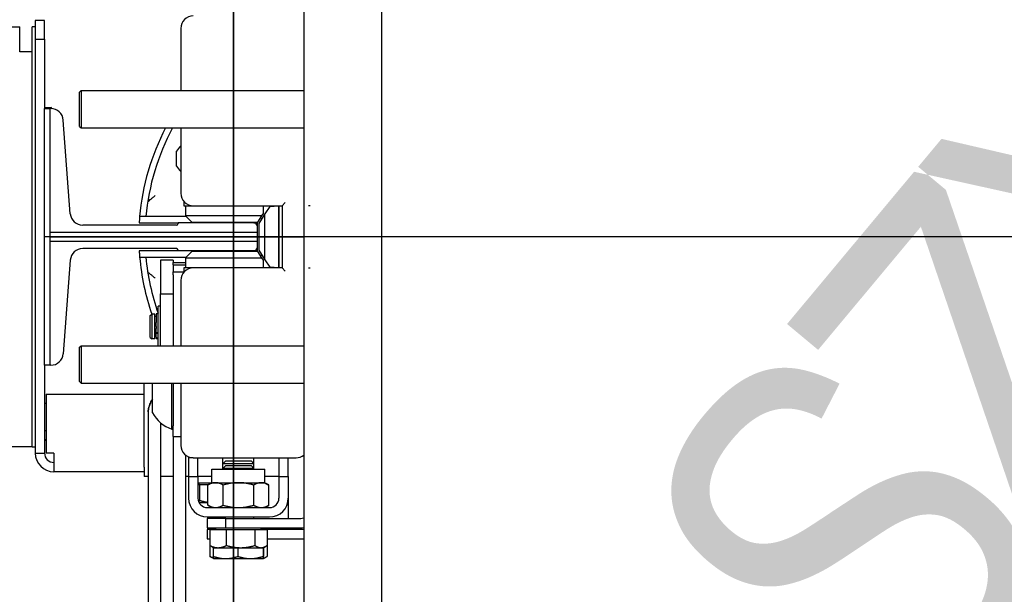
# Model space of a CAD drawing. Header units: millimetres. Extents: x 49320 to 60117, y -4209 to 20568.
# Tile 108 of 252: x 52276 to 52308, y 1697 to 1716. Entities that reach past the tile are written whole.
import ezdxf

# ---------------------------------------------------------------- set-up
doc = ezdxf.new("R2010")
doc.units = ezdxf.units.MM
doc.linetypes.add('ACAD_ISO10W100', pattern=[18.5, 12, -3, 0.5, -3])
doc.linetypes.add('Kropki i Kreski', pattern=[72, 36, -18, 0, -18])
for name, color, linetype, lineweight in [('_AA przekroje', 7, 'Continuous', 40), ('_mt_hatch żelbet', 8, 'Continuous', 9), ('_mt_opisy konstrukcyjne', 7, 'Continuous', 25)]:
    doc.layers.add(name, color=color, linetype=linetype, lineweight=lineweight)
for name, color, linetype in [('_mt_widok', 253, 'Continuous'), ('ARCATA', 4, 'Continuous'), ('ASSI', 3, 'ACAD_ISO10W100'), ('CABINA', 7, 'Continuous'), ('GUIDE', 3, 'Continuous'), ('Porta-Soglia', 252, 'Continuous')]:
    doc.layers.add(name, color=color, linetype=linetype)
doc.styles.add('50', font='romans.shx', dxfattribs={"width": 0.65, "height": 11})

# ---------------------------------------------------------------- blocks, each defined once
blk = doc.blocks.new('G$C0D909F68')
at = {"layer": '_AA przekroje', "color": 7, "linetype": 'Kropki i Kreski', "lineweight": 35, "ltscale": 2}
blk.add_line((0, -2025.892), (0, 0), dxfattribs=at)
blk = doc.blocks.new('WINDA 1 DZ')
at = {"layer": 'ARCATA', "color": 5, "true_color": 0x1414ff}
for p, q in [((40.375, 108.95), (40.375, 108.35)), ((40.675, 108.95), (40.375, 108.95)), ((40.675, 108.35), (40.675, 108.95)), ((38.851, 108.75), (39.875, 108.75)), ((39.875, 107.95), (39.875, 108.75)), ((40.275, 108.15), (40.275, 108.75)), ((40.375, 108.75), (40.275, 108.75)), ((45.05, 108.7), (45.05, 106.7)), ((40.275, 107.805), (40.275, 108.15)), ((40.375, 108.35), (40.375, 96.72)), ((40.375, 108.35), (40.675, 108.35)), ((40.675, 108.35), (40.675, 106.125)), ((40.275, 107.95), (39.875, 107.95)), ((40.275, 95.85), (40.275, 107.805)), ((41.8, 106.65), (41.85, 106.7)), ((41.8, 105.55), (41.8, 106.65)), ((41.85, 106.7), (41.85, 105.5)), ((41.85, 106.7), (49, 106.7)), ((40.865, 106.15), (40.675, 106.15)), ((40.675, 106.125), (40.84, 106.125)), ((40.675, 97.875), (40.675, 106.125)), ((41.8, 105.55), (41.85, 105.5)), ((41.85, 105.5), (49, 105.5)), ((45.05, 105.5), (45.05, 103.4)), ((44.915, 104.752), (44.915, 104.753)), ((44.915, 104.277), (44.915, 104.752)), ((45.15, 103.135), (45.15, 103)), ((48.3, 103), (48.4, 103.1)), ((45.15, 103), (45.3, 103)), ((45.2, 103), (45.2, 102.675)), ((45.3, 103), (45.3, 103.029)), ((45.3, 103), (45.45, 103)), ((45.45, 103), (48.3, 103)), ((47.7, 102.752), (47.7, 103)), ((47.905, 102.975), (47.75, 102.737)), ((48.05, 102.975), (47.905, 102.975)), ((48.2, 103), (48.2, 101)), ((48.2, 101.025), (48.2, 102.975)), ((48.3, 103), (48.3, 101)), ((49.2, 103), (49.15, 103)), ((45.225, 102.65), (43.728, 102.65)), ((45.224, 102.651), (43.929, 102.651)), ((45.4, 102.475), (45.2, 102.675)), ((47.65, 102.675), (45.2, 102.675)), ((45.4, 102.475), (47.52, 102.475)), ((47.52, 102.475), (47.65, 102.675)), ((47.75, 102.737), (47.55, 102.429)), ((47.65, 102.675), (47.7, 102.752)), ((47.75, 101.263), (47.75, 102.737)), ((40.84, 102.148), (47.5, 102.148)), ((43.713, 102.45), (44.96, 102.45)), ((47.4, 102.45), (47.5, 102.45)), ((47.5, 102.45), (47.5, 102.35)), ((47.55, 102.429), (47.55, 101.571)), ((47.5, 101.853), (40.84, 101.853)), ((44.96, 101.55), (43.713, 101.55)), ((45.2, 101.325), (45.4, 101.525)), ((47.52, 101.525), (45.4, 101.525)), ((47.5, 101.55), (47.4, 101.55)), ((47.5, 101.65), (47.5, 101.55)), ((47.65, 101.325), (47.52, 101.525)), ((47.55, 101.571), (47.75, 101.263)), ((43.728, 101.35), (45.225, 101.35)), ((43.929, 101.349), (45.224, 101.349)), ((44.4, 101.25), (44.4, 100.168)), ((44.8, 101.25), (44.4, 101.25)), ((44.8, 101.25), (44.8, 101.173)), ((45.2, 101.325), (45.2, 101)), ((45.2, 101.325), (47.65, 101.325)), ((47.7, 101.248), (47.65, 101.325)), ((47.7, 101), (47.7, 101.248)), ((47.75, 101.263), (47.905, 101.025)), ((44.8, 101.173), (45.2, 101.173)), ((44.8, 101.098), (44.8, 101.173)), ((44.8, 101.098), (44.8, 100.875)), ((44.8, 101.098), (45.2, 101.098)), ((44.8, 100.875), (45.15, 100.875)), ((44.8, 100.775), (44.8, 100.875)), ((45.3, 101), (45.15, 101)), ((45.15, 101), (45.15, 100.865)), ((45.45, 101), (45.3, 101)), ((45.3, 100.971), (45.3, 101)), ((48.3, 101), (45.45, 101)), ((47.905, 101.025), (48.05, 101.025)), ((48.3, 101), (48.4, 100.9)), ((49.15, 101), (49.2, 101)), ((44.8, 100.775), (44.8, 98.5)), ((45.05, 100.6), (45.05, 98.5)), ((44.4, 98.5), (44.4, 100.168)), ((44.4, 100.168), (44.8, 100.168)), ((44.4, 99.77), (44.32, 99.77)), ((44.32, 98.5), (44.32, 99.77)), ((44.07, 99.47), (44.12, 99.52)), ((44.07, 98.77), (44.07, 99.47)), ((44.12, 99.52), (44.12, 98.72)), ((44.22, 99.52), (44.12, 99.52)), ((44.22, 98.72), (44.22, 99.52)), ((44.26, 99.445), (44.22, 99.445)), ((44.26, 99.53), (44.26, 99.251)), ((44.32, 99.53), (44.26, 99.53)), ((44.26, 99.17), (44.26, 99.251)), ((44.26, 99.116), (44.26, 99.17)), ((44.26, 99.116), (44.26, 99.055)), ((44.26, 98.929), (44.26, 99.055)), ((44.07, 98.77), (44.12, 98.72)), ((44.22, 98.72), (44.12, 98.72)), ((44.26, 98.795), (44.22, 98.795)), ((44.26, 98.929), (44.32, 98.929)), ((44.26, 98.901), (44.26, 98.929)), ((44.26, 98.901), (44.32, 98.901)), ((44.26, 98.778), (44.26, 98.901)), ((44.26, 98.778), (44.26, 98.749)), ((44.32, 98.749), (44.26, 98.749)), ((44.26, 98.749), (44.26, 98.724)), ((44.32, 98.724), (44.26, 98.724)), ((41.8, 98.45), (41.85, 98.5)), ((41.8, 97.35), (41.8, 98.45)), ((41.85, 98.5), (41.85, 97.3)), ((41.85, 98.5), (49, 98.5)), ((40.375, 98), (40.375, 95.05)), ((40.675, 97.875), (40.675, 95.05)), ((40.84, 97.875), (40.675, 97.875)), ((41.8, 97.35), (41.85, 97.3)), ((41.85, 97.3), (49, 97.3)), ((43.875, 94.6), (43.875, 97.3)), ((44.14, 96.345), (44.14, 97.3)), ((44.762, 95.82), (44.762, 97.3)), ((44.8, 97.3), (44.8, 95.923)), ((45.05, 97.3), (45.05, 95.3)), ((40.725, 96.95), (43.875, 96.95)), ((40.725, 96.95), (40.725, 95.05)), ((40.725, 96.65), (40.675, 96.65)), ((44, 96.326), (44, 85.904)), ((44, 96.326), (44, 96.326)), ((40.275, 95.25), (40.275, 95.85)), ((44.4, 96.024), (44.4, 85.904)), ((44.762, 95.82), (44.8, 95.82)), ((44.8, 95.579), (44.8, 95.923)), ((40.725, 95.782), (40.716, 95.781)), ((44.8, 95.579), (45.05, 95.579)), ((44.8, 95.579), (44.8, 87.261)), ((39.875, 95.25), (15, 95.25)), ((40.275, 95.25), (39.875, 95.25)), ((40.275, 95.25), (40.375, 95.25)), ((40.716, 95.466), (40.725, 95.465)), ((40.375, 95.05), (40.675, 95.05)), ((40.975, 95.05), (40.725, 95.05)), ((40.975, 95.05), (40.975, 94.75)), ((45.2, 94.988), (45.2, 87.261)), ((45.3, 94.929), (45.3, 94.9)), ((45.3, 94.9), (45.3, 94.3)), ((45.45, 94.9), (45.3, 94.9)), ((45.45, 94.9), (48.75, 94.9)), ((45.6, 94.3), (45.6, 94.9)), ((46.4, 94.708), (46.4, 94.9)), ((47.4, 94.708), (47.4, 94.9)), ((48.2, 94.9), (48.2, 94.3)), ((48.5, 94.3), (48.5, 94.9)), ((40.975, 94.75), (40.975, 94.45)), ((43.875, 94.6), (43.875, 94.3)), ((46.492, 94.8), (46.4, 94.708)), ((46.4, 94.558), (46.4, 94.708)), ((47.4, 94.708), (46.4, 94.708)), ((46.492, 94.65), (46.4, 94.558)), ((47.4, 94.558), (46.4, 94.558)), ((46.4, 94.53), (46.4, 94.558)), ((46.492, 94.8), (47.308, 94.8)), ((46.492, 94.65), (47.308, 94.65)), ((47.308, 94.8), (47.4, 94.708)), ((47.308, 94.65), (47.4, 94.558)), ((47.4, 94.558), (47.4, 94.708)), ((47.4, 94.53), (47.4, 94.558)), ((43.875, 94.45), (40.975, 94.45)), ((44, 94.3), (43.875, 94.3)), ((44.8, 94.3), (44.4, 94.3)), ((45.3, 94.3), (45.2, 94.3)), ((45.3, 94.3), (45.6, 94.3)), ((45.3, 94.3), (45.3, 93.6)), ((46.05, 94.3), (45.6, 94.3)), ((45.6, 94.3), (45.6, 93.6)), ((46.05, 94.53), (47.75, 94.53)), ((46.05, 94.1), (46.05, 94.53)), ((47.75, 94.1), (47.75, 94.53)), ((48.2, 94.3), (47.75, 94.3)), ((48.2, 94.3), (48.5, 94.3)), ((48.2, 94.3), (48.2, 93.6)), ((48.5, 94.3), (48.5, 93.6)), ((45.6, 94.1), (46.05, 94.1)), ((45.6, 94.04), (45.655, 94.04)), ((45.643, 94.04), (45.643, 94.1)), ((45.655, 94.04), (45.655, 93.531)), ((45.655, 94.04), (45.946, 94.04)), ((46.05, 94.1), (45.919, 94.024)), ((45.919, 93.376), (45.919, 94.024)), ((46.05, 94.1), (46.164, 94.1)), ((46.164, 94.1), (46.9, 94.1)), ((46.409, 93.376), (46.409, 94.024)), ((46.9, 94.1), (47.636, 94.1)), ((47.391, 93.376), (47.391, 94.024)), ((47.636, 94.1), (47.75, 94.1)), ((47.75, 94.1), (47.881, 94.024)), ((47.881, 93.376), (47.881, 94.024)), ((48.5, 93.6), (48.5, 92.95)), ((45.635, 93.46), (45.919, 93.46)), ((45.9, 93.3), (47.9, 93.3)), ((46.05, 93.3), (45.919, 93.376)), ((47.75, 93.3), (47.881, 93.376)), ((45.9, 93), (47.9, 93)), ((46.4, 92.95), (46.4, 93)), ((47.4, 92.95), (47.4, 93)), ((46.5, 92.95), (45.9, 92.95)), ((45.9, 92.95), (45.9, 92.65)), ((45.9, 92.65), (46.5, 92.65)), ((46.169, 92.59), (46.169, 92.65)), ((46.5, 92.95), (48.9, 92.95)), ((46.5, 92.65), (46.5, 92.95)), ((46.5, 92.65), (48.9, 92.65)), ((47.632, 92.59), (47.632, 92.65)), ((48.5, 92.6), (48.5, 92.65)), ((45.9, 92.6), (45.9, 92.3)), ((46.169, 92.6), (45.9, 92.6)), ((45.98, 92.59), (45.98, 92.081)), ((45.98, 92.59), (46.511, 92.59)), ((46.511, 92.59), (47.431, 92.59)), ((46.511, 92.59), (46.511, 92.081)), ((47.431, 92.59), (47.431, 92.081)), ((47.431, 92.59), (47.82, 92.59)), ((49, 92.6), (47.632, 92.6)), ((47.82, 92.59), (47.82, 92.081)), ((45.9, 92.3), (45.98, 92.3)), ((45.98, 92.081), (45.98, 91.731)), ((46.1, 92.01), (46.018, 92.057)), ((47.7, 92.01), (47.782, 92.057)), ((47.82, 92.3), (49, 92.3)), ((47.82, 92.081), (47.82, 91.731)), ((46.1, 91.66), (46.018, 91.707)), ((46.093, 92.014), (46.093, 91.731)), ((46.1, 92.01), (46.246, 92.01)), ((46.246, 92.01), (46.971, 92.01)), ((46.885, 92.01), (46.885, 91.731)), ((46.971, 92.01), (47.626, 92.01)), ((47.626, 92.01), (47.7, 92.01)), ((47.693, 92.01), (47.693, 91.731)), ((47.7, 91.66), (47.782, 91.707)), ((47.707, 92.014), (47.707, 91.731)), ((46.1, 91.66), (46.1, 91.66)), ((46.1, 91.66), (46.489, 91.66)), ((46.489, 91.66), (47.289, 91.66)), ((47.289, 91.66), (47.7, 91.66)), ((47.7, 91.66), (47.7, 91.66)), ((47.7, 91.66), (47.7, 91.66))]:
    blk.add_line(p, q, dxfattribs=at)
for centre, radius, start, end in [((45.45, 108.7), 0.4, 90, 180), ((40.865, 106.1), 0.05, 53.2434, 90), ((40.925, 106.18), 0.05, 180, 260), ((51.25, 102), 7.55, 152.3819, 175.0611), ((51.25, 102), 7.35, 151.5631, 174.9178), ((45.391, 104.515), 0.532, 129.8384, 153.4591), ((45.391, 104.515), 0.532, 129.8384, 153.4591), ((45.391, 104.515), 0.532, 206.5409, 230.1616), ((45.45, 103.4), 0.4, 180, 270), ((47.7, 102.975), 0.35, 0, 4.096), ((47.7, 102.975), 0.5, 0, 2.866), ((51.25, 102), 7.55, 176.2028, 176.583), ((47.5, 102.45), 0.2, 41.5208, 56.0314), ((51.25, 102), 7.55, 183.417, 183.7972), ((51.25, 102), 7.55, 184.9389, 199.1817), ((51.25, 102), 7.35, 185.0822, 199.463), ((47.5, 101.55), 0.2, 303.9686, 318.4792), ((45.45, 100.6), 0.4, 90, 180), ((47.7, 101.025), 0.35, 355.904, 0), ((47.7, 101.025), 0.5, 357.134, 0), ((45.116, 96.87), 1.108, 208.2838, 251.384), ((40.725, 95.731), 0.05, 100, 180), ((40.725, 95.515), 0.05, 180, 260), ((45.45, 95.3), 0.4, 180, 270), ((40.975, 95.05), 0.6, 180, 270), ((40.975, 95.05), 0.3, 180, 270), ((48.75, 95.3), 0.4, 270, 308.6822), ((45.9, 93.6), 0.6, 180, 270), ((45.9, 93.6), 0.3, 180, 270), ((47.9, 93.6), 0.3, 270, 0), ((47.9, 93.6), 0.6, 270, 0), ((48.9, 93.25), 0.3, 270, 289.4712), ((48.9, 93.25), 0.6, 270, 279.5941)]:
    blk.add_arc(centre, radius, start, end, dxfattribs=at)
for centre, major_axis, ratio, start_param, end_param in [((47.5, 102.45), (0.143, 0.143), 0.989133, 6.224822, 6.477957), ((47.5, 101.55), (0.143, -0.143), 0.989133, 6.088414, 6.341549), ((44.806, 96.326), (-0.806, 0), 0.996292, 6.216209, 6.283186), ((44.806, 96.326), (-0.806, 0), 0.996342, 6.216209, 6.283185)]:
    blk.add_ellipse(centre, major_axis=major_axis, ratio=ratio, start_param=start_param, end_param=end_param, dxfattribs=at)
for points in [[(43.988, 103.126), (43.987, 103.126), (43.987, 103.125), (43.986, 103.124)], [(43.986, 100.876), (43.987, 100.875), (43.987, 100.874), (43.988, 100.874)]]:
    blk.add_open_spline(points, degree=3, dxfattribs=at)
for points, knots in [([(43.988, 103.126), (43.989, 103.127), (43.991, 103.129), (44, 103.136), (44.008, 103.144), (44.033, 103.165), (44.051, 103.18), (44.092, 103.215), (44.116, 103.235), (44.168, 103.278), (44.195, 103.302), (44.223, 103.325), (44.224, 103.325), (44.224, 103.325)], [-0.3849364, -0.3849364, -0.3849364, -0.3849364, -0.3539483, -0.3539483, -0.292938, -0.292938, -0.2075495, -0.2075495, -0.1076655, -0.1076655, 0, 0, 0.0009904, 0.0009904, 0.0009904, 0.0009904]), ([(43.728, 102.65), (43.728, 102.65), (43.728, 102.646), (43.726, 102.631), (43.725, 102.619), (43.723, 102.593), (43.722, 102.576), (43.719, 102.539), (43.718, 102.519), (43.717, 102.5)], [0.4525345, 0.4525345, 0.4525345, 0.4525345, 0.5090778, 0.5090778, 0.5656212, 0.5656212, 0.6222434, 0.6222434, 0.6788657, 0.6788657, 0.6788657, 0.6788657]), ([(43.717, 101.5), (43.718, 101.481), (43.719, 101.461), (43.722, 101.424), (43.723, 101.407), (43.725, 101.381), (43.726, 101.369), (43.728, 101.354), (43.728, 101.35), (43.728, 101.35)], [0.2262033, 0.2262033, 0.2262033, 0.2262033, 0.2828255, 0.2828255, 0.3394477, 0.3394477, 0.3959911, 0.3959911, 0.4525345, 0.4525345, 0.4525345, 0.4525345]), ([(43.988, 100.874), (43.989, 100.873), (43.991, 100.871), (44, 100.864), (44.008, 100.856), (44.033, 100.835), (44.051, 100.82), (44.092, 100.785), (44.116, 100.765), (44.168, 100.722), (44.195, 100.698), (44.223, 100.675), (44.224, 100.675), (44.224, 100.675)], [0.4277106, 0.4277106, 0.4277106, 0.4277106, 0.4586987, 0.4586987, 0.519709, 0.519709, 0.6050975, 0.6050975, 0.7049814, 0.7049814, 0.8126469, 0.8126469, 0.8136373, 0.8136373, 0.8136373, 0.8136373]), ([(44.14, 96.778), (44.138, 96.776), (44.137, 96.774), (44.104, 96.724), (44.076, 96.671), (44.055, 96.619), (44.055, 96.618), (44.055, 96.617)], [-3.1064103, -3.1064103, -3.1064103, -3.1064103, -3.097835, -3.097835, -2.9140434, -2.9140434, -2.9114002, -2.9114002, -2.9114002, -2.9114002]), ([(44.055, 96.617), (44.055, 96.617), (44.055, 96.618), (44.076, 96.671), (44.104, 96.724), (44.137, 96.773), (44.138, 96.776), (44.14, 96.778)], [-0.9646118, -0.9646118, -0.9646118, -0.9646118, -0.9619686, -0.9619686, -0.778177, -0.778177, -0.7696019, -0.7696019, -0.7696019, -0.7696019]), ([(44.055, 96.617), (44.044, 96.589), (44.033, 96.558), (44.013, 96.479), (44.005, 96.429), (44.002, 96.38)], [2.0414732, 2.0414732, 2.0414732, 2.0414732, 2.1458144, 2.1458144, 2.2912492, 2.2912492, 2.2912492, 2.2912492]), ([(44.002, 96.379), (44.005, 96.429), (44.013, 96.478), (44.033, 96.557), (44.044, 96.588), (44.055, 96.617)], [0.8280703, 0.8280703, 0.8280703, 0.8280703, 0.9735052, 0.9735052, 1.0778465, 1.0778465, 1.0778465, 1.0778465])]:
    blk.add_open_spline(points, degree=3, knots=knots, dxfattribs=at)
for points, weights in [([(46.164, 94.1), (46.05, 94.1), (45.919, 94.024)], [1, 1.0379548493, 1]), ([(46.409, 94.024), (46.278, 94.1), (46.164, 94.1)], [1, 1.0379548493, 1]), ([(46.9, 94.1), (46.672, 94.1), (46.409, 94.024)], [1, 1.0379548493, 1]), ([(47.391, 94.024), (47.128, 94.1), (46.9, 94.1)], [1, 1.0379548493, 1]), ([(47.636, 94.1), (47.522, 94.1), (47.391, 94.024)], [1, 1.0379548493, 1]), ([(47.881, 94.024), (47.75, 94.1), (47.636, 94.1)], [1, 1.0379548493, 1]), ([(45.624, 93.483), (45.638, 93.501), (45.655, 93.531)], [1.01851473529, 1.01601420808, 1]), ([(45.655, 93.531), (45.794, 93.488), (45.919, 93.471)], [1, 1.02266896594, 1.0182593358]), ([(45.919, 93.376), (46.05, 93.3), (46.164, 93.3)], [1, 1.0379548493, 1]), ([(46.164, 93.3), (46.278, 93.3), (46.409, 93.376)], [1, 1.0379548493, 1]), ([(46.409, 93.376), (46.672, 93.3), (46.9, 93.3)], [1, 1.0379548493, 1]), ([(46.9, 93.3), (47.128, 93.3), (47.391, 93.376)], [1, 1.0379548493, 1]), ([(47.391, 93.376), (47.522, 93.3), (47.636, 93.3)], [1, 1.0379548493, 1]), ([(47.636, 93.3), (47.75, 93.3), (47.881, 93.376)], [1, 1.0379548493, 1]), ([(46.018, 92.057), (46, 92.068), (45.98, 92.081)], [1.01131955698, 1.0069222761, 1]), ([(45.98, 92.081), (46.122, 92.01), (46.246, 92.01)], [1, 1.0379548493, 1]), ([(46.246, 92.01), (46.369, 92.01), (46.511, 92.081)], [1, 1.0379548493, 1]), ([(46.511, 92.081), (46.758, 92.01), (46.971, 92.01)], [1, 1.0379548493, 1]), ([(46.971, 92.01), (47.185, 92.01), (47.431, 92.081)], [1, 1.0379548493, 1]), ([(47.431, 92.081), (47.536, 92.01), (47.626, 92.01)], [1, 1.0379548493, 1]), ([(47.626, 92.01), (47.716, 92.01), (47.82, 92.081)], [1, 1.0379548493, 1]), ([(46.018, 91.707), (46, 91.718), (45.98, 91.731)], [1.01131955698, 1.0069222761, 1]), ([(45.98, 91.731), (46.041, 91.701), (46.096, 91.684)], [1, 1.0158468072, 1.01846098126]), ([(46.1, 91.66), (46.097, 91.662), (46.093, 91.731)], [1.0020851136, 1.03688196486, 1]), ([(46.093, 91.731), (46.305, 91.66), (46.489, 91.66)], [1, 1.0379548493, 1]), ([(46.489, 91.66), (46.673, 91.66), (46.885, 91.731)], [1, 1.0379548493, 1]), ([(46.885, 91.731), (47.102, 91.66), (47.289, 91.66)], [1, 1.0379548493, 1]), ([(47.289, 91.66), (47.476, 91.66), (47.693, 91.731)], [1, 1.0379548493, 1]), ([(47.693, 91.731), (47.697, 91.66), (47.7, 91.66)], [1, 1.0379548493, 1]), ([(47.7, 91.66), (47.703, 91.66), (47.707, 91.731)], [1, 1.0379548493, 1]), ([(47.703, 91.672), (47.758, 91.689), (47.82, 91.731)], [1.01839551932, 1.02230053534, 1])]:
    blk.add_rational_spline(points, weights, degree=2, dxfattribs=at)
at = {"layer": 'ASSI', "color": 5, "ltscale": 5, "true_color": 0x1414ff}
blk.add_line((179.995, 102), (40.675, 102), dxfattribs=at)
at = {"layer": 'CABINA', "color": 5, "true_color": 0x1414ff}
for p, q in [((49, 186), (49, 38)), ((51.5, 182), (51.5, 42))]:
    blk.add_line(p, q, dxfattribs=at)
at = {"layer": 'GUIDE', "color": 5, "true_color": 0x1414ff}
for p, q in [((40.84, 106.125), (40.84, 102.148)), ((40.876, 106.125), (40.84, 106.125)), ((41.5, 102.745), (41.275, 105.755)), ((40.84, 102.148), (40.84, 101.853)), ((44.91, 102.375), (41.899, 102.375)), ((47.4, 102.45), (44.96, 102.45)), ((44.96, 102.45), (44.96, 102.425)), ((47.5, 102.35), (47.5, 102.148)), ((47.5, 102.148), (47.5, 101.853)), ((40.84, 101.853), (40.84, 97.875)), ((47.5, 101.853), (47.5, 101.65)), ((44.91, 101.625), (41.899, 101.625)), ((44.96, 101.55), (44.96, 101.575)), ((47.4, 101.55), (44.96, 101.55)), ((41.5, 101.255), (41.275, 98.245)), ((40.876, 97.875), (40.84, 97.875))]:
    blk.add_line(p, q, dxfattribs=at)
for centre, radius, start, end in [((40.876, 105.725), 0.4, 4.2755, 90), ((41.899, 102.775), 0.4, 184.2755, 270), ((44.91, 102.425), 0.05, 270, 0), ((47.4, 102.35), 0.1, 0, 90), ((41.899, 101.225), 0.4, 90, 175.7245), ((44.91, 101.575), 0.05, 0, 90), ((47.4, 101.65), 0.1, 270, 0), ((40.876, 98.275), 0.4, 270, 355.7245)]:
    blk.add_arc(centre, radius, start, end, dxfattribs=at)
at = {"layer": 'Porta-Soglia', "color": 5, "true_color": 0x1414ff}
blk.add_line((40.84, 102), (49, 102), dxfattribs=at)

msp = doc.modelspace()

# ---------------------------------------------------------------- hatches: boundary and pattern name
at = {"layer": '_mt_hatch żelbet', "ltscale": 2, "transparency": 33554687}
h = msp.add_hatch(dxfattribs=at)
h.set_pattern_fill('ANSI36', color=8)
h.set_pattern_definition([(45, (55916.924, 5082.696), (1.683798, 6.173926), [7.9375, -1.5875, 0, -1.5875])])
edge = h.paths.add_edge_path()
edge.add_line((52283.322, 1621.933), (52251.576, 1621.933))
edge.add_line((52251.576, 1621.933), (52251.576, 1704.333))
edge.add_line((52251.576, 1704.333), (52249.726, 1704.333))
edge.add_line((52249.726, 1704.333), (52249.676, 1704.383))
edge.add_arc((52249.626, 1704.383), 0.05, 0, 90)
edge.add_line((52249.626, 1704.433), (52247.126, 1704.433))
edge.add_line((52247.126, 1704.433), (52247.126, 1704.358))
edge.add_line((52247.126, 1704.358), (52247.101, 1704.333))
edge.add_line((52247.101, 1704.333), (52246.901, 1704.333))
edge.add_line((52246.901, 1704.333), (52246.876, 1704.358))
edge.add_line((52246.876, 1704.358), (52246.876, 1704.433))
edge.add_line((52246.876, 1704.433), (52246.826, 1704.433))
edge.add_line((52246.826, 1704.433), (52246.826, 1705.433))
edge.add_line((52246.826, 1705.433), (52246.876, 1705.433))
edge.add_line((52246.876, 1705.433), (52246.876, 1705.508))
edge.add_line((52246.876, 1705.508), (52246.901, 1705.533))
edge.add_line((52246.901, 1705.533), (52247.101, 1705.533))
edge.add_line((52247.101, 1705.533), (52247.126, 1705.508))
edge.add_line((52247.126, 1705.508), (52247.126, 1705.433))
edge.add_line((52247.126, 1705.433), (52249.626, 1705.433))
edge.add_arc((52249.626, 1705.483), 0.05, 270, 360)
edge.add_line((52249.676, 1705.483), (52249.726, 1705.533))
edge.add_line((52249.726, 1705.533), (52251.576, 1705.533))
edge.add_line((52251.576, 1705.533), (52251.576, 1712.333))
edge.add_line((52251.576, 1712.333), (52249.726, 1712.333))
edge.add_line((52249.726, 1712.333), (52249.676, 1712.383))
edge.add_arc((52249.626, 1712.383), 0.05, 0, 90)
edge.add_line((52249.626, 1712.433), (52247.126, 1712.433))
edge.add_line((52247.126, 1712.433), (52247.126, 1712.358))
edge.add_line((52247.126, 1712.358), (52247.101, 1712.333))
edge.add_line((52247.101, 1712.333), (52246.901, 1712.333))
edge.add_line((52246.901, 1712.333), (52246.876, 1712.358))
edge.add_line((52246.876, 1712.358), (52246.876, 1712.433))
edge.add_line((52246.876, 1712.433), (52246.826, 1712.433))
edge.add_line((52246.826, 1712.433), (52246.826, 1712.308))
edge.add_arc((52246.801, 1712.308), 0.025, 270, 360, ccw=False)
edge.add_line((52246.801, 1712.283), (52245.451, 1712.283))
edge.add_arc((52245.451, 1712.308), 0.025, 180, 270, ccw=False)
edge.add_line((52245.426, 1712.33), (52245.426, 1712.429))
edge.add_line((52245.426, 1712.429), (52244.192, 1712.333))
edge.add_arc((52244.176, 1712.532), 0.2, 180, 274.4517, ccw=False)
edge.add_line((52243.976, 1712.532), (52243.976, 1713.334))
edge.add_arc((52244.176, 1713.334), 0.2, 85.5483, 180, ccw=False)
edge.add_line((52244.192, 1713.533), (52245.426, 1713.437))
edge.add_line((52245.426, 1713.437), (52245.426, 1713.557))
edge.add_arc((52245.451, 1713.558), 0.025, 90, 180, ccw=False)
edge.add_line((52245.451, 1713.583), (52246.801, 1713.583))
edge.add_arc((52246.801, 1713.558), 0.025, 0, 90, ccw=False)
edge.add_line((52246.826, 1713.558), (52246.826, 1713.433))
edge.add_line((52246.826, 1713.433), (52246.876, 1713.433))
edge.add_line((52246.876, 1713.433), (52246.876, 1713.508))
edge.add_line((52246.876, 1713.508), (52246.901, 1713.533))
edge.add_line((52246.901, 1713.533), (52247.101, 1713.533))
edge.add_line((52247.101, 1713.533), (52247.126, 1713.508))
edge.add_line((52247.126, 1713.508), (52247.126, 1713.433))
edge.add_line((52247.126, 1713.433), (52249.626, 1713.433))
edge.add_arc((52249.626, 1713.483), 0.05, 270, 360)
edge.add_line((52249.676, 1713.483), (52249.726, 1713.533))
edge.add_line((52249.726, 1713.533), (52251.576, 1713.533))
edge.add_line((52251.576, 1713.533), (52251.576, 1778.683))
edge.add_line((52251.576, 1778.683), (52249.726, 1778.683))
edge.add_line((52249.726, 1778.683), (52249.676, 1778.733))
edge.add_arc((52249.626, 1778.733), 0.05, 0, 90)
edge.add_line((52249.626, 1778.783), (52247.126, 1778.783))
edge.add_line((52247.126, 1778.783), (52247.126, 1778.708))
edge.add_line((52247.126, 1778.708), (52247.101, 1778.683))
edge.add_line((52247.101, 1778.683), (52246.901, 1778.683))
edge.add_line((52246.901, 1778.683), (52246.876, 1778.708))
edge.add_line((52246.876, 1778.708), (52246.876, 1778.783))
edge.add_line((52246.876, 1778.783), (52246.826, 1778.783))
edge.add_line((52246.826, 1778.783), (52246.826, 1778.658))
edge.add_arc((52246.801, 1778.658), 0.025, 270, 360, ccw=False)
edge.add_line((52246.801, 1778.633), (52245.451, 1778.633))
edge.add_arc((52245.451, 1778.658), 0.025, 180, 270, ccw=False)
edge.add_line((52245.426, 1778.658), (52245.426, 1778.779))
edge.add_line((52245.426, 1778.779), (52244.692, 1778.683))
edge.add_arc((52244.676, 1778.882), 0.2, 180, 274.4517, ccw=False)
edge.add_line((52244.476, 1778.882), (52244.476, 1779.684))
edge.add_arc((52244.676, 1779.684), 0.2, 85.5483, 180, ccw=False)
edge.add_line((52244.692, 1779.883), (52245.426, 1779.787))
edge.add_line((52245.426, 1779.787), (52245.426, 1779.908))
edge.add_arc((52245.451, 1779.908), 0.025, 90, 180, ccw=False)
edge.add_line((52245.451, 1779.933), (52246.801, 1779.933))
edge.add_arc((52246.801, 1779.908), 0.025, 0, 90, ccw=False)
edge.add_line((52246.826, 1779.908), (52246.826, 1779.783))
edge.add_line((52246.826, 1779.783), (52246.876, 1779.783))
edge.add_line((52246.876, 1779.783), (52246.876, 1779.858))
edge.add_line((52246.876, 1779.858), (52246.901, 1779.883))
edge.add_line((52246.901, 1779.883), (52247.101, 1779.883))
edge.add_line((52247.101, 1779.883), (52247.126, 1779.858))
edge.add_line((52247.126, 1779.858), (52247.126, 1779.783))
edge.add_line((52247.126, 1779.783), (52249.626, 1779.783))
edge.add_arc((52249.626, 1779.833), 0.05, 270, 360)
edge.add_line((52249.676, 1779.833), (52249.726, 1779.883))
edge.add_line((52249.726, 1779.883), (52251.576, 1779.883))
edge.add_line((52251.576, 1779.883), (52251.576, 1788.783))
edge.add_line((52251.576, 1788.783), (52249.726, 1788.783))
edge.add_line((52249.726, 1788.783), (52249.676, 1788.833))
edge.add_arc((52249.626, 1788.833), 0.05, 0, 90)
edge.add_line((52249.626, 1788.883), (52247.126, 1788.883))
edge.add_line((52247.126, 1788.883), (52247.126, 1788.808))
edge.add_line((52247.126, 1788.808), (52247.101, 1788.783))
edge.add_line((52247.101, 1788.783), (52246.901, 1788.783))
edge.add_line((52246.901, 1788.783), (52246.876, 1788.808))
edge.add_line((52246.876, 1788.808), (52246.876, 1788.883))
edge.add_line((52246.876, 1788.883), (52246.826, 1788.883))
edge.add_line((52246.826, 1788.883), (52246.826, 1788.758))
edge.add_arc((52246.801, 1788.758), 0.025, 270, 360, ccw=False)
edge.add_line((52246.801, 1788.733), (52246.445, 1788.733))
edge.add_spline(control_points=[(52246.436, 1788.744), (52246.436, 1788.744), (52246.436, 1788.744), (52246.436, 1788.744), (52246.435, 1788.745), (52246.432, 1788.746), (52246.429, 1788.746), (52246.422, 1788.748), (52246.418, 1788.749), (52246.407, 1788.75), (52246.401, 1788.751), (52246.389, 1788.752), (52246.382, 1788.752), (52246.376, 1788.752)], knot_values=[0.024008, 0.024008, 0.024008, 0.024008, 0.028269, 0.028269, 0.039404, 0.039404, 0.055597, 0.055597, 0.075883, 0.075883, 0.097542, 0.097542, 0.117485, 0.117485, 0.117485, 0.117485], degree=3, periodic=0)
edge.add_line((52246.376, 1788.752), (52245.576, 1788.752))
edge.add_spline(control_points=[(52245.576, 1788.735), (52245.57, 1788.735), (52245.565, 1788.735), (52245.545, 1788.735), (52245.532, 1788.735), (52245.507, 1788.736), (52245.496, 1788.737), (52245.475, 1788.74), (52245.465, 1788.742), (52245.451, 1788.747), (52245.445, 1788.75), (52245.436, 1788.757), (52245.433, 1788.761), (52245.428, 1788.771), (52245.426, 1788.777), (52245.426, 1788.783)], knot_values=[0, 0, 0, 0, 0.0173, 0.0173, 0.057137, 0.057137, 0.096974, 0.096974, 0.13681, 0.13681, 0.163111, 0.163111, 0.180869, 0.180869, 0.199184, 0.199184, 0.199184, 0.199184], degree=3, periodic=0)
edge.add_line((52245.426, 1788.783), (52245.426, 1788.879))
edge.add_line((52245.426, 1788.879), (52244.692, 1788.783))
edge.add_arc((52244.676, 1788.982), 0.2, 180, 274.4517, ccw=False)
edge.add_line((52244.476, 1788.982), (52244.476, 1789.784))
edge.add_arc((52244.676, 1789.784), 0.2, 85.5483, 180, ccw=False)
edge.add_line((52244.692, 1789.983), (52245.426, 1789.887))
edge.add_line((52245.426, 1789.887), (52245.426, 1790.008))
edge.add_arc((52245.451, 1790.008), 0.025, 90, 180, ccw=False)
edge.add_line((52245.451, 1790.033), (52246.801, 1790.033))
edge.add_arc((52246.801, 1790.008), 0.025, 0, 90, ccw=False)
edge.add_line((52246.826, 1790.008), (52246.826, 1789.883))
edge.add_line((52246.826, 1789.883), (52246.876, 1789.883))
edge.add_line((52246.876, 1789.883), (52246.876, 1789.958))
edge.add_line((52246.876, 1789.958), (52246.901, 1789.983))
edge.add_line((52246.901, 1789.983), (52247.101, 1789.983))
edge.add_line((52247.101, 1789.983), (52247.126, 1789.958))
edge.add_line((52247.126, 1789.958), (52247.126, 1789.883))
edge.add_line((52247.126, 1789.883), (52249.626, 1789.883))
edge.add_arc((52249.626, 1789.933), 0.05, 270, 360)
edge.add_line((52249.676, 1789.933), (52249.726, 1789.983))
edge.add_line((52249.726, 1789.983), (52251.576, 1789.983))
edge.add_line((52251.576, 1789.983), (52251.576, 1815.933))
edge.add_line((52251.576, 1815.933), (52283.322, 1815.933))
edge.add_line((52283.322, 1815.933), (52283.322, 1830.832))
edge.add_line((52283.322, 1830.832), (52236.576, 1830.832))
edge.add_line((52236.576, 1830.832), (52236.576, 1606.933))
edge.add_line((52236.576, 1606.933), (52283.322, 1606.933))
edge.add_line((52283.322, 1606.933), (52283.322, 1621.933))
h.paths.add_polyline_path([(52431.576, 1830.832), (52283.322, 1830.832), (52283.322, 1815.933), (52416.576, 1815.933), (52416.571, 1715.833), (52416.571, 1716.733), (52415.301, 1716.733), (52414.901, 1716.733), (52415.901, 1715.733), (52415.901, 1702.133), (52414.901, 1701.133), (52415.301, 1701.133), (52416.571, 1701.133), (52416.576, 1702.033), (52416.576, 1632.933), (52431.576, 1617.933)])
h.paths.add_polyline_path([(52394.776, 1630.287), (52434.376, 1630.287)])
h.paths.add_polyline_path([(52431.576, 1606.933), (52431.576, 1617.933), (52416.576, 1632.933), (52416.576, 1621.933), (52409.576, 1621.933), (52409.576, 1606.933)])
edge = h.paths.add_edge_path(flags=16)
edge.add_spline(control_points=[(52245.438, 1705.545), (52245.438, 1705.546), (52245.439, 1705.546), (52245.445, 1705.553), (52245.453, 1705.557), (52245.46, 1705.56)], knot_values=[0.127222, 0.127222, 0.127222, 0.127222, 0.129604, 0.129604, 0.161729, 0.161729, 0.161729, 0.161729], degree=3, periodic=0)
edge = h.paths.add_edge_path(flags=16)
edge.add_arc((52244.176, 1704.532), 0.2, 180, 274.4517, ccw=False)
edge.add_line((52243.976, 1704.532), (52243.976, 1705.334))
edge.add_arc((52244.176, 1705.334), 0.2, 85.5483, 180, ccw=False)
edge.add_line((52244.192, 1705.533), (52245.426, 1705.437))
edge.add_line((52245.426, 1705.437), (52245.426, 1704.836))
edge.add_spline(control_points=[(52245.426, 1704.836), (52245.426, 1704.836), (52245.426, 1704.835), (52245.426, 1704.819), (52245.429, 1704.804), (52245.438, 1704.774), (52245.445, 1704.76), (52245.461, 1704.738), (52245.468, 1704.73), (52245.476, 1704.723)], knot_values=[0.091168, 0.091168, 0.091168, 0.091168, 0.092523, 0.092523, 0.132421, 0.132421, 0.171812, 0.171812, 0.199493, 0.199493, 0.199493, 0.199493], degree=3, periodic=0)
edge.add_spline(control_points=[(52245.476, 1704.723), (52245.48, 1704.72), (52245.483, 1704.717), (52245.5, 1704.705), (52245.514, 1704.698), (52245.544, 1704.688), (52245.56, 1704.686), (52245.576, 1704.686)], knot_values=[0, 0, 0, 0, 0.011492, 0.011492, 0.051269, 0.051269, 0.091168, 0.091168, 0.091168, 0.091168], degree=3, periodic=0)
edge.add_line((52245.576, 1704.686), (52246.376, 1704.686))
edge.add_spline(control_points=[(52246.376, 1704.686), (52246.377, 1704.686), (52246.377, 1704.686), (52246.383, 1704.686), (52246.388, 1704.685), (52246.397, 1704.682), (52246.402, 1704.68), (52246.411, 1704.674), (52246.414, 1704.671), (52246.42, 1704.663), (52246.423, 1704.659), (52246.426, 1704.651), (52246.426, 1704.646), (52246.426, 1704.642)], knot_values=[0, 0, 0, 0, 0.001746, 0.001746, 0.02414, 0.02414, 0.046992, 0.046992, 0.070489, 0.070489, 0.093985, 0.093985, 0.117481, 0.117481, 0.117481, 0.117481], degree=3, periodic=0)
edge.add_spline(control_points=[(52246.426, 1704.637), (52246.426, 1704.631), (52246.425, 1704.626), (52246.42, 1704.615), (52246.416, 1704.611), (52246.407, 1704.604), (52246.402, 1704.601), (52246.389, 1704.597), (52246.383, 1704.596), (52246.376, 1704.596)], knot_values=[-0.075489, -0.075489, -0.075489, -0.075489, -0.056592, -0.056592, -0.037695, -0.037695, -0.018848, -0.018848, 0, 0, 0, 0], degree=3, periodic=0)
edge.add_line((52246.376, 1704.596), (52245.576, 1704.596))
edge.add_spline(control_points=[(52245.576, 1704.596), (52245.558, 1704.596), (52245.538, 1704.593), (52245.501, 1704.581), (52245.484, 1704.572), (52245.457, 1704.551), (52245.445, 1704.539), (52245.43, 1704.512), (52245.426, 1704.499), (52245.426, 1704.487)], knot_values=[0.959969, 0.959969, 0.959969, 0.959969, 1.016264, 1.016264, 1.07256, 1.07256, 1.132171, 1.132171, 1.191783, 1.191783, 1.191783, 1.191783], degree=3, periodic=0)
edge.add_line((52245.426, 1704.487), (52245.426, 1704.447))
edge.add_line((52245.426, 1704.429), (52244.192, 1704.333))
h.paths.add_polyline_path([(52424.056, 1703.233, -0.437158), (52424.271, 1703.034), (52424.271, 1702.232, -0.437158), (52424.056, 1702.033), (52422.821, 1702.129), (52422.821, 1702.008, -0.414214), (52422.796, 1701.983), (52421.446, 1701.983, -0.414214), (52421.421, 1702.008), (52421.421, 1702.133), (52421.371, 1702.133), (52421.371, 1702.058), (52421.346, 1702.033), (52421.146, 1702.033), (52421.121, 1702.058), (52421.121, 1702.133), (52418.621, 1702.133, 0.414214), (52418.571, 1702.083), (52418.521, 1702.033), (52418.521, 1703.233), (52418.571, 1703.183, 0.414214), (52418.621, 1703.133), (52421.121, 1703.133), (52421.121, 1703.208), (52421.146, 1703.233), (52421.346, 1703.233), (52421.371, 1703.208), (52421.371, 1703.133), (52421.421, 1703.133), (52421.421, 1703.258, -0.414214), (52421.446, 1703.283), (52422.796, 1703.283, -0.414214), (52422.821, 1703.258), (52422.821, 1703.137)], flags=16)
edge = h.paths.add_edge_path(flags=16)
edge.add_line((52421.571, 1715.879), (52422.671, 1715.879))
edge.add_spline(control_points=[(52422.671, 1715.876), (52422.685, 1715.876), (52422.698, 1715.876), (52422.724, 1715.875), (52422.737, 1715.874), (52422.76, 1715.871), (52422.771, 1715.869), (52422.79, 1715.863), (52422.799, 1715.859), (52422.81, 1715.849), (52422.813, 1715.846), (52422.819, 1715.837), (52422.821, 1715.83), (52422.821, 1715.823), (52422.821, 1715.822), (52422.821, 1715.821)], knot_values=[0, 0, 0, 0, 0.039334, 0.039334, 0.078667, 0.078667, 0.118001, 0.118001, 0.157334, 0.157334, 0.171979, 0.171979, 0.193578, 0.193578, 0.196668, 0.196668, 0.196668, 0.196668], degree=3, periodic=0)
edge.add_line((52422.821, 1715.821), (52422.821, 1715.737))
edge.add_line((52422.821, 1715.737), (52424.056, 1715.833))
edge.add_arc((52424.071, 1715.634), 0.2, 360, 94.4517, ccw=False)
edge.add_line((52424.271, 1715.634), (52424.271, 1714.832))
edge.add_arc((52424.071, 1714.832), 0.2, 265.5483, 360, ccw=False)
edge.add_line((52424.056, 1714.633), (52422.821, 1714.729))
edge.add_line((52422.821, 1714.729), (52422.821, 1714.614))
edge.add_arc((52422.796, 1714.608), 0.025, 270, 360, ccw=False)
edge.add_line((52422.796, 1714.583), (52421.446, 1714.583))
edge.add_arc((52421.446, 1714.608), 0.025, 180, 270, ccw=False)
edge.add_line((52421.421, 1714.608), (52421.421, 1714.733))
edge.add_line((52421.421, 1714.733), (52421.371, 1714.733))
edge.add_line((52421.371, 1714.733), (52421.371, 1714.658))
edge.add_line((52421.371, 1714.658), (52421.346, 1714.633))
edge.add_line((52421.346, 1714.633), (52421.146, 1714.633))
edge.add_line((52421.146, 1714.633), (52421.121, 1714.658))
edge.add_line((52421.121, 1714.658), (52421.121, 1714.733))
edge.add_line((52421.121, 1714.733), (52418.621, 1714.733))
edge.add_arc((52418.621, 1714.683), 0.05, 90, 180)
edge.add_line((52418.571, 1714.683), (52418.521, 1714.633))
edge.add_line((52418.521, 1714.633), (52416.576, 1714.633))
edge.add_line((52416.571, 1714.633), (52416.571, 1715.833))
edge.add_line((52416.576, 1715.833), (52418.521, 1715.833))
edge.add_line((52418.521, 1715.833), (52418.571, 1715.783))
edge.add_arc((52418.621, 1715.783), 0.05, 180, 270)
edge.add_line((52418.621, 1715.733), (52421.121, 1715.733))
edge.add_line((52421.121, 1715.733), (52421.121, 1715.808))
edge.add_line((52421.121, 1715.808), (52421.146, 1715.833))
edge.add_line((52421.146, 1715.833), (52421.346, 1715.833))
edge.add_line((52421.346, 1715.833), (52421.371, 1715.808))
edge.add_line((52421.371, 1715.808), (52421.371, 1715.733))
edge.add_line((52421.371, 1715.733), (52421.421, 1715.733))
edge.add_line((52421.421, 1715.733), (52421.421, 1715.821))
edge.add_spline(control_points=[(52421.421, 1715.828), (52421.421, 1715.829), (52421.421, 1715.83), (52421.422, 1715.838), (52421.425, 1715.844), (52421.431, 1715.853), (52421.434, 1715.856), (52421.445, 1715.865), (52421.454, 1715.868), (52421.473, 1715.873), (52421.483, 1715.875), (52421.506, 1715.877), (52421.519, 1715.878), (52421.544, 1715.879), (52421.558, 1715.879), (52421.571, 1715.879)], knot_values=[0, 0, 0, 0, 0.004418, 0.004418, 0.024591, 0.024591, 0.039334, 0.039334, 0.078667, 0.078667, 0.118001, 0.118001, 0.157334, 0.157334, 0.196668, 0.196668, 0.196668, 0.196668], degree=3, periodic=0)
edge = h.paths.add_edge_path(flags=16)
edge.add_spline(control_points=[(52422.821, 1715.821), (52422.821, 1715.822), (52422.821, 1715.823), (52422.821, 1715.83), (52422.819, 1715.837), (52422.813, 1715.846), (52422.81, 1715.849), (52422.799, 1715.859), (52422.79, 1715.863), (52422.771, 1715.869), (52422.76, 1715.871), (52422.737, 1715.874), (52422.724, 1715.875), (52422.698, 1715.876), (52422.685, 1715.876), (52422.671, 1715.876)], knot_values=[0, 0, 0, 0, 0.00309, 0.00309, 0.024689, 0.024689, 0.039334, 0.039334, 0.078667, 0.078667, 0.118001, 0.118001, 0.157334, 0.157334, 0.196668, 0.196668, 0.196668, 0.196668], degree=3, periodic=0)
edge.add_spline(control_points=[(52422.671, 1715.879), (52422.676, 1715.879), (52422.681, 1715.879), (52422.699, 1715.879), (52422.712, 1715.878), (52422.737, 1715.877), (52422.749, 1715.876), (52422.771, 1715.873), (52422.78, 1715.871), (52422.796, 1715.865), (52422.802, 1715.862), (52422.811, 1715.854), (52422.815, 1715.85), (52422.82, 1715.839), (52422.821, 1715.833), (52422.821, 1715.828)], knot_values=[0, 0, 0, 0, 0.014118, 0.014118, 0.053458, 0.053458, 0.092798, 0.092798, 0.132138, 0.132138, 0.159634, 0.159634, 0.178131, 0.178131, 0.1967, 0.1967, 0.1967, 0.1967], degree=3, periodic=0)
h.paths.add_polyline_path([(52416.576, 1703.233), (52416.571, 1702.033), (52416.571, 1703.233)], is_closed=False, flags=16)
h.paths.add_polyline_path([(52416.576, 1714.633), (52416.571, 1703.233), (52416.571, 1714.633)], is_closed=False, flags=16)
edge = h.paths.add_edge_path(flags=0)
edge.add_spline(control_points=[(52422.671, 1702.518), (52422.69, 1702.518), (52422.71, 1702.515), (52422.747, 1702.5), (52422.764, 1702.488), (52422.791, 1702.462), (52422.803, 1702.445), (52422.818, 1702.409), (52422.821, 1702.389), (52422.821, 1702.372)], knot_values=[0.728155, 0.728155, 0.728155, 0.728155, 0.78445, 0.78445, 0.840746, 0.840746, 0.900357, 0.900357, 0.959969, 0.959969, 0.959969, 0.959969], degree=3, periodic=0)
edge.add_spline(control_points=[(52422.821, 1702.372), (52422.821, 1702.389), (52422.818, 1702.409), (52422.803, 1702.445), (52422.791, 1702.462), (52422.764, 1702.488), (52422.747, 1702.5), (52422.71, 1702.515), (52422.69, 1702.518), (52422.671, 1702.518)], knot_values=[0.728155, 0.728155, 0.728155, 0.728155, 0.787767, 0.787767, 0.847378, 0.847378, 0.903674, 0.903674, 0.959969, 0.959969, 0.959969, 0.959969], degree=3, periodic=0)

# ---------------------------------------------------------------- block references
at = {"layer": '_AA przekroje'}
msp.add_blockref('G$C0D909F68', (52283.322, 2262.402), dxfattribs=at)
at = {"layer": '_mt_widok', "ltscale": 3}
msp.add_blockref('WINDA 1 DZ', (52236.576, 1606.933), dxfattribs=at)

# ---------------------------------------------------------------- texts
at = {"layer": '_mt_opisy konstrukcyjne', "insert": (52333.832, 1726.819), "char_height": 13.2, "width": 227.27387, "attachment_point": 8, "rotation": 50.1846, "style": '50'}
msp.add_mtext('{\\T0.8;\\W1;\\fArial Narrow|b0|i0|c238|p34;\\H0.888889x;SZYB WINDOWY}', dxfattribs=at)

doc.saveas('drawing.dxf')
